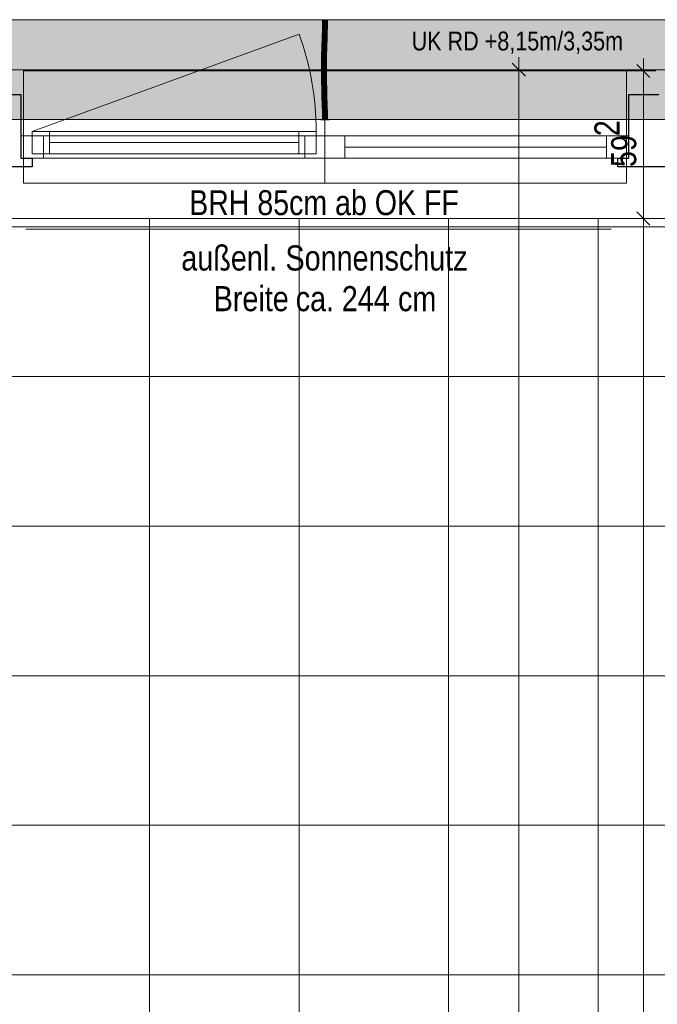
# Model space of a CAD drawing. Extents: x -620 to 300, y 62 to 1107.
# Tile 24 of 256: x -233 to -181, y 302 to 381. Entities that reach past the tile are written whole.
import ezdxf
from ezdxf.lldxf.tags import DXFTag

# ---------------------------------------------------------------- set-up
doc = ezdxf.new("R2010")
doc.units = 0
doc.layers.get('0').update_dxf_attribs({"lineweight": 35})
for name, color, linetype, lineweight, true_color in [('00_Beschriftung UZ', 3, 'Continuous', 13, 0x00ff00), ('30 -33 Aussenwände- 7 Fassade_ Elemente', 7, 'Continuous', 9, 0x00aacc), ('30 -35 Decken- 1 Konstruktion-Träger- Stahlbeton', 7, 'grob-A06G9FRA8I', 13, 0x33aa00), ('70 -72 Beschriftung- 1 Beschriftung allgemein', 7, 'Continuous', 9, 0xff6633), ('70 -76 Bemaßung- 2 Allgemein', 9, 'Continuous', 5, 0x808080), ('E_Leerrohr 20', 7, 'Continuous', 13, 0xcc0099), ('E_Leerrohr 20-Shading', 7, 'Continuous', 13, 0xcc0099)]:
    doc.layers.add(name, color=color, linetype=linetype, lineweight=lineweight, true_color=true_color)
doc.layers.add('60- 61 allgemeine Ausstattung- 4 Terrassen', color=7, linetype='Continuous', lineweight=9)
doc.layers.add('70 -71 Achsen- 1 Gebäudeachsen', color=7, linetype='STRICHPUNKT2-A06G9FR98I', lineweight=18)
doc.layers.add('iwb_Schraffur_Unterzug', color=7, linetype='Continuous', lineweight=5, true_color=0xffffcc, plot=False)
doc.styles.get("Standard").update_dxf_attribs({"font": 'ARIALN.TTF'})
tags = doc.linetypes.add('grob-A06G9FRA8I', pattern=[14, 3, -8, 3]).pattern_tags.tags
tags[8:9] = [DXFTag(74, 4), DXFTag(75, 0), DXFTag(340, '0'), DXFTag(46, 0.0), DXFTag(50, 0.0), DXFTag(44, 0.0), DXFTag(45, 0.0)]
tags[6:7] = [DXFTag(74, 4), DXFTag(75, 0), DXFTag(340, '0'), DXFTag(46, 0.0), DXFTag(50, 0.0), DXFTag(44, 0.0), DXFTag(45, 0.0)]
tags[4:5] = [DXFTag(74, 4), DXFTag(75, 0), DXFTag(340, '0'), DXFTag(46, 0.0), DXFTag(50, 0.0), DXFTag(44, 0.0), DXFTag(45, 0.0)]
tags = doc.linetypes.add('STRICHPUNKT2', pattern=[12.7, 6.35, -3.175, 0, -3.175]).pattern_tags.tags
tags[10:11] = [DXFTag(74, 4), DXFTag(75, 0), DXFTag(340, '0'), DXFTag(46, 0.0), DXFTag(50, 0.0), DXFTag(44, 0.0), DXFTag(45, 0.0)]
tags[8:9] = [DXFTag(74, 4), DXFTag(75, 0), DXFTag(340, '0'), DXFTag(46, 0.0), DXFTag(50, 0.0), DXFTag(44, 0.0), DXFTag(45, 0.0)]
tags[6:7] = [DXFTag(74, 4), DXFTag(75, 0), DXFTag(340, '0'), DXFTag(46, 0.0), DXFTag(50, 0.0), DXFTag(44, 0.0), DXFTag(45, 0.0)]
tags[4:5] = [DXFTag(74, 4), DXFTag(75, 0), DXFTag(340, '0'), DXFTag(46, 0.0), DXFTag(50, 0.0), DXFTag(44, 0.0), DXFTag(45, 0.0)]
tags = doc.linetypes.add('STRICHPUNKT2-A06G9FR98I', pattern=[12.7, 6.35, -3.175, 0, -3.175]).pattern_tags.tags
tags[10:11] = [DXFTag(74, 4), DXFTag(75, 0), DXFTag(340, '0'), DXFTag(46, 0.0), DXFTag(50, 0.0), DXFTag(44, 0.0), DXFTag(45, 0.0)]
tags[8:9] = [DXFTag(74, 4), DXFTag(75, 0), DXFTag(340, '0'), DXFTag(46, 0.0), DXFTag(50, 0.0), DXFTag(44, 0.0), DXFTag(45, 0.0)]
tags[6:7] = [DXFTag(74, 4), DXFTag(75, 0), DXFTag(340, '0'), DXFTag(46, 0.0), DXFTag(50, 0.0), DXFTag(44, 0.0), DXFTag(45, 0.0)]
tags[4:5] = [DXFTag(74, 4), DXFTag(75, 0), DXFTag(340, '0'), DXFTag(46, 0.0), DXFTag(50, 0.0), DXFTag(44, 0.0), DXFTag(45, 0.0)]

# ---------------------------------------------------------------- blocks, each defined once
blk = doc.blocks.new('Shading-A06G9FP18I', base_point=(-207.937, 378.149))
at = {"layer": 'E_Leerrohr 20-Shading', "color": 223, "true_color": 0xc67fb4}
for points in [[(-208.218, 381.053), (-208.277, 381.053), (-208.224, 380.33), (-208.283, 380.331)], [(-207.877, 381.053), (-207.935, 381.053), (-207.883, 380.325), (-207.941, 380.326)], [(-208.224, 380.33), (-208.283, 380.331), (-208.241, 379.607), (-208.298, 379.608)], [(-208.24, 379.607), (-208.224, 380.33), (-208.241, 379.607)], [(-207.887, 380.325), (-207.941, 380.326), (-207.913, 379.599), (-207.957, 379.6)], [(-207.898, 379.599), (-207.883, 380.325), (-207.913, 379.599), (-207.887, 380.325)], [(-208.241, 379.607), (-208.298, 379.608), (-208.264, 378.883), (-208.318, 378.884)], [(-208.264, 378.883), (-208.26, 378.882), (-208.241, 379.607), (-208.24, 379.607)], [(-208.26, 378.882), (-208.259, 378.882), (-208.24, 379.607)], [(-207.938, 379.6), (-207.957, 379.6), (-207.963, 378.874), (-207.976, 378.875)], [(-207.947, 378.874), (-207.913, 379.599), (-207.963, 378.874), (-207.938, 379.6)], [(-207.918, 378.873), (-207.898, 379.599), (-207.947, 378.874), (-207.913, 379.599)], [(-208.337, 378.158), (-208.272, 378.608), (-208.318, 378.884), (-208.264, 378.883)], [(-208.288, 378.157), (-208.282, 378.287), (-208.337, 378.158), (-208.272, 378.608)], [(-208.278, 378.157), (-208.265, 378.656), (-208.288, 378.157)], [(-208.272, 378.608), (-208.282, 378.287), (-208.266, 378.647), (-208.268, 378.592)], [(-208.264, 378.883), (-208.272, 378.608), (-208.26, 378.882), (-208.266, 378.647)], [(-208.268, 378.592), (-208.265, 378.656), (-208.266, 378.647)], [(-208.266, 378.647), (-208.265, 378.656), (-208.26, 378.882), (-208.259, 378.882)], [(-207.963, 378.874), (-207.976, 378.875), (-207.988, 378.15), (-207.995, 378.151)], [(-207.98, 378.15), (-207.947, 378.874), (-207.988, 378.15), (-207.963, 378.874)], [(-207.937, 378.149), (-207.918, 378.873), (-207.98, 378.15), (-207.947, 378.874)], [(-208.288, 378.157), (-208.337, 378.158), (-208.311, 377.431), (-208.35, 377.431)], [(-208.292, 377.431), (-208.278, 378.157), (-208.311, 377.431), (-208.288, 378.157)], [(-208.006, 377.427), (-207.988, 378.15), (-208.009, 377.427), (-207.993, 378.151)], [(-207.993, 378.151), (-207.995, 378.151), (-208.009, 377.427)], [(-208.003, 377.427), (-207.98, 378.15), (-208.006, 377.427), (-207.988, 378.15)], [(-208.003, 377.427), (-208.002, 377.427), (-207.992, 377.755)], [(-208.002, 377.427), (-207.98, 378.15), (-207.992, 377.755)], [(-208.002, 377.427), (-207.95, 377.427), (-207.98, 378.15), (-207.937, 378.149)], [(-208.316, 376.704), (-208.313, 377.07), (-208.354, 376.704), (-208.352, 377.07)], [(-208.316, 376.704), (-208.354, 376.704), (-208.303, 376.093), (-208.346, 376.092)], [(-208.313, 377.07), (-208.311, 377.431), (-208.352, 377.07), (-208.35, 377.431)], [(-208.295, 376.704), (-208.292, 377.431), (-208.316, 376.704), (-208.311, 377.431)], [(-208.287, 376.093), (-208.295, 376.704), (-208.303, 376.093), (-208.316, 376.704)], [(-208.008, 376.705), (-208.005, 377.064), (-208.012, 376.705), (-208.011, 377.065)], [(-208.008, 376.705), (-208.012, 376.705), (-207.995, 376.099), (-208.004, 376.099)], [(-208.011, 377.065), (-208.009, 377.065), (-208.009, 377.427), (-208.006, 377.427)], [(-208.009, 377.065), (-208.005, 377.064), (-208.006, 377.427), (-208.003, 377.427)], [(-208.008, 376.705), (-207.954, 376.705), (-208.005, 377.064), (-207.952, 377.064)], [(-207.946, 376.1), (-207.954, 376.705), (-207.995, 376.099), (-208.008, 376.705)], [(-208.005, 377.064), (-207.952, 377.064), (-208.002, 377.427), (-207.95, 377.427)], [(-208.005, 377.064), (-208.002, 377.427), (-208.005, 377.138)], [(-208.002, 377.427), (-208.003, 377.427), (-208.005, 377.138)], [(-208.303, 376.093), (-208.346, 376.092), (-208.277, 375.483), (-208.331, 375.482)], [(-208.272, 375.484), (-208.287, 376.093), (-208.277, 375.483), (-208.303, 376.093)], [(-207.969, 375.492), (-207.995, 376.099), (-207.989, 375.491), (-208.004, 376.099)], [(-208.004, 376.099), (-208.004, 376.099), (-207.989, 375.491)], [(-207.931, 375.493), (-207.946, 376.1), (-207.969, 375.492), (-207.995, 376.099)], [(-208.331, 375.482), (-208.31, 375.314), (-208.277, 375.483), (-208.269, 375.315)], [(-208.31, 375.314), (-208.331, 375.482), (-208.326, 375.314)], [(-208.313, 374.873), (-208.254, 374.875), (-208.326, 375.314), (-208.31, 375.314)], [(-208.31, 375.314), (-208.254, 374.875), (-208.269, 375.315), (-208.265, 375.245)], [(-208.265, 375.245), (-208.272, 375.484), (-208.277, 375.483)], [(-207.984, 375.317), (-207.96, 375.317), (-207.989, 375.491), (-207.969, 375.492)], [(-207.971, 374.883), (-207.938, 374.884), (-207.984, 375.317), (-207.96, 375.317)], [(-207.96, 375.317), (-207.926, 375.318), (-207.969, 375.492), (-207.931, 375.493)], [(-207.938, 374.884), (-207.913, 374.885), (-207.96, 375.317), (-207.926, 375.318)], [(-208.254, 374.875), (-208.313, 374.873), (-208.236, 374.267), (-208.295, 374.265)], [(-207.938, 374.884), (-207.971, 374.883), (-207.908, 374.275), (-207.954, 374.274)], [(-207.895, 374.275), (-207.913, 374.885), (-207.908, 374.275), (-207.938, 374.884)], [(-208.237, 374.267), (-208.295, 374.265), (-208.224, 373.66), (-208.282, 373.659)], [(-208.224, 373.66), (-208.282, 373.659), (-208.222, 373.053), (-208.277, 373.053)], [(-208.223, 373.66), (-208.236, 374.267), (-208.224, 373.66), (-208.237, 374.267)], [(-208.222, 373.053), (-208.22, 373.053), (-208.224, 373.66), (-208.223, 373.66)], [(-208.22, 373.053), (-208.218, 373.053), (-208.223, 373.66)], [(-207.908, 374.275), (-207.954, 374.274), (-207.886, 373.665), (-207.94, 373.664)], [(-207.877, 373.053), (-207.886, 373.665), (-207.935, 373.053), (-207.94, 373.664)], [(-207.882, 373.665), (-207.895, 374.275), (-207.886, 373.665), (-207.908, 374.275)], [(-207.877, 373.053), (-207.882, 373.665), (-207.886, 373.665)]]:
    blk.add_solid(points, dxfattribs=at)
at = {"layer": 'E_Leerrohr 20-Shading', "color": 231, "true_color": 0xe17fc9}
for points in [[(-208.077, 381.053), (-208.218, 381.053), (-208.083, 380.328), (-208.224, 380.33)], [(-208.077, 381.053), (-208.083, 380.328), (-208.078, 380.328)], [(-208.078, 380.328), (-208.072, 380.328), (-208.077, 381.053)], [(-208.072, 380.328), (-207.941, 380.326), (-208.077, 381.053), (-207.935, 381.053)], [(-208.179, 380.33), (-208.224, 380.33), (-208.176, 379.605), (-208.24, 379.607)], [(-208.098, 379.603), (-208.083, 380.328), (-208.176, 379.605), (-208.179, 380.33)], [(-208.083, 380.328), (-208.098, 379.603), (-208.094, 379.603)], [(-208.094, 379.603), (-208.083, 379.603), (-208.083, 380.328), (-208.078, 380.328)], [(-208.078, 380.328), (-208.083, 379.603), (-208.072, 380.328), (-208.061, 379.603)], [(-208.061, 379.603), (-207.957, 379.6), (-208.072, 380.328), (-207.941, 380.326)], [(-208.176, 379.605), (-208.24, 379.607), (-208.175, 378.88), (-208.259, 378.882)], [(-208.175, 378.88), (-208.131, 378.879), (-208.176, 379.605), (-208.12, 379.604)], [(-208.131, 378.879), (-208.118, 378.879), (-208.12, 379.604), (-208.098, 379.603)], [(-208.098, 379.603), (-208.118, 378.879), (-208.116, 378.879)], [(-208.106, 378.878), (-208.094, 379.603), (-208.116, 378.879), (-208.098, 379.603)], [(-208.106, 378.878), (-208.089, 378.878), (-208.094, 379.603), (-208.083, 379.603)], [(-208.083, 379.603), (-208.089, 378.878), (-208.061, 379.603), (-208.047, 378.877)], [(-208.047, 378.877), (-207.976, 378.875), (-208.061, 379.603), (-207.957, 379.6)], [(-208.265, 378.656), (-208.278, 378.157), (-208.256, 378.156)], [(-208.265, 378.656), (-208.174, 378.299), (-208.259, 378.882), (-208.175, 378.88)], [(-208.256, 378.156), (-208.174, 378.155), (-208.265, 378.656), (-208.174, 378.299)], [(-208.175, 378.88), (-208.174, 378.299), (-208.131, 378.879), (-208.142, 378.173)], [(-208.174, 378.299), (-208.174, 378.155), (-208.142, 378.173), (-208.142, 378.154)], [(-208.142, 378.173), (-208.137, 378.154), (-208.131, 378.879), (-208.118, 378.879)], [(-208.116, 378.879), (-208.118, 378.879), (-208.133, 378.154), (-208.137, 378.154)], [(-208.119, 378.153), (-208.106, 378.878), (-208.133, 378.154), (-208.116, 378.879)], [(-208.119, 378.153), (-208.094, 378.153), (-208.106, 378.878), (-208.089, 378.878)], [(-208.089, 378.878), (-208.094, 378.153), (-208.047, 378.877), (-208.034, 378.152)], [(-208.034, 378.152), (-207.995, 378.151), (-208.047, 378.877), (-207.976, 378.875)], [(-208.256, 378.156), (-208.278, 378.157), (-208.246, 377.43), (-208.292, 377.431)], [(-208.246, 377.43), (-208.169, 377.429), (-208.256, 378.156), (-208.174, 378.155)], [(-208.174, 378.155), (-208.169, 377.429), (-208.142, 378.154), (-208.15, 377.429)], [(-208.15, 377.429), (-208.137, 378.154), (-208.142, 378.154)], [(-208.133, 378.154), (-208.137, 378.154), (-208.147, 377.429), (-208.15, 377.429)], [(-208.129, 377.429), (-208.119, 378.153), (-208.147, 377.429), (-208.133, 378.154)], [(-208.142, 378.154), (-208.137, 378.154), (-208.142, 378.173)], [(-208.129, 377.429), (-208.098, 377.428), (-208.119, 378.153), (-208.094, 378.153)], [(-208.094, 378.153), (-208.098, 377.428), (-208.034, 378.152), (-208.024, 377.428)], [(-208.034, 378.152), (-208.024, 377.428), (-207.996, 378.151), (-208.017, 377.428)], [(-208.017, 377.428), (-208.009, 377.427), (-207.996, 378.151), (-207.995, 378.151)], [(-208.246, 377.43), (-208.292, 377.431), (-208.244, 376.704), (-208.295, 376.704)], [(-208.244, 376.704), (-208.295, 376.704), (-208.25, 376.094), (-208.287, 376.093)], [(-208.25, 376.094), (-208.147, 376.096), (-208.244, 376.704), (-208.16, 376.704)], [(-208.246, 377.43), (-208.245, 377.069), (-208.169, 377.429), (-208.165, 377.068)], [(-208.245, 377.069), (-208.244, 376.704), (-208.165, 377.068), (-208.16, 376.704)], [(-208.169, 377.429), (-208.165, 377.068), (-208.15, 377.429), (-208.152, 377.067)], [(-208.161, 377.068), (-208.165, 377.068), (-208.157, 376.704), (-208.16, 376.704)], [(-208.152, 377.067), (-208.161, 377.068), (-208.154, 376.704), (-208.157, 376.704)], [(-208.16, 376.704), (-208.147, 376.096), (-208.157, 376.704), (-208.146, 376.096)], [(-208.146, 376.096), (-208.154, 376.704), (-208.157, 376.704)], [(-208.134, 376.704), (-208.152, 377.067), (-208.154, 376.704)], [(-208.134, 376.704), (-208.154, 376.704), (-208.132, 376.096), (-208.146, 376.096)], [(-208.152, 377.067), (-208.131, 377.067), (-208.147, 377.429), (-208.129, 377.429)], [(-208.147, 377.429), (-208.15, 377.429), (-208.152, 377.067)], [(-208.152, 377.067), (-208.134, 376.704), (-208.131, 377.067)], [(-208.132, 376.901), (-208.134, 376.704), (-208.099, 376.901), (-208.099, 376.705)], [(-208.132, 376.096), (-208.097, 376.097), (-208.134, 376.704), (-208.099, 376.705)], [(-208.129, 377.429), (-208.132, 376.901), (-208.098, 377.428), (-208.099, 376.901)], [(-208.024, 377.428), (-208.098, 377.428), (-208.025, 376.705), (-208.099, 376.705)], [(-208.025, 376.705), (-208.099, 376.705), (-208.04, 376.098), (-208.097, 376.097)], [(-208.037, 376.098), (-208.022, 376.705), (-208.04, 376.098), (-208.025, 376.705)], [(-208.022, 376.705), (-208.037, 376.098), (-208.023, 376.568)], [(-208.012, 376.705), (-208.023, 376.569), (-208.017, 376.098), (-208.028, 376.098)], [(-208.024, 377.428), (-208.025, 376.705), (-208.022, 376.809)], [(-208.025, 376.705), (-208.022, 376.705), (-208.022, 376.809)], [(-208.017, 377.428), (-208.024, 377.428), (-208.02, 377.324)], [(-208.02, 377.324), (-208.024, 377.428), (-208.024, 377.221)], [(-208.011, 377.065), (-208.02, 377.324), (-208.022, 376.705), (-208.024, 377.221)], [(-208.022, 376.705), (-208.023, 376.569), (-208.019, 376.705)], [(-208.023, 376.569), (-208.012, 376.705), (-208.019, 376.705)], [(-208.011, 377.065), (-208.022, 376.705), (-208.019, 376.705)], [(-208.009, 377.427), (-208.017, 377.428), (-208.011, 377.065), (-208.02, 377.324)], [(-208.015, 376.902), (-208.019, 376.705), (-208.011, 376.902), (-208.012, 376.705)], [(-208.012, 376.705), (-208.017, 376.098), (-208.004, 376.099)], [(-208.011, 377.065), (-208.015, 376.902), (-208.011, 376.902)], [(-208.25, 376.094), (-208.287, 376.093), (-208.26, 375.484), (-208.272, 375.484)], [(-208.26, 375.484), (-208.131, 375.487), (-208.25, 376.094), (-208.147, 376.096)], [(-208.131, 375.487), (-208.146, 376.096), (-208.147, 376.096)], [(-208.132, 376.096), (-208.146, 376.096), (-208.128, 375.487), (-208.131, 375.487)], [(-208.128, 375.487), (-208.092, 375.488), (-208.132, 376.096), (-208.097, 376.097)], [(-208.037, 376.098), (-208.097, 376.097), (-208.055, 375.489), (-208.092, 375.488)], [(-208.028, 376.098), (-208.037, 376.098), (-208.038, 375.49), (-208.055, 375.489)], [(-208.028, 376.098), (-208.038, 375.49), (-208.017, 376.098), (-208.023, 375.49)], [(-208.037, 376.098), (-208.028, 376.098), (-208.023, 376.568)], [(-208.017, 376.098), (-208.023, 375.49), (-208.004, 376.099), (-207.998, 375.491)], [(-207.998, 375.491), (-207.989, 375.491), (-208.004, 376.099)], [(-208.26, 375.484), (-208.272, 375.484), (-208.265, 375.245)], [(-208.265, 375.245), (-208.113, 374.879), (-208.264, 375.315), (-208.126, 375.316)], [(-208.113, 374.879), (-208.265, 375.245), (-208.254, 374.875)], [(-208.126, 375.316), (-208.131, 375.487), (-208.264, 375.315), (-208.26, 375.484)], [(-208.128, 375.487), (-208.131, 375.487), (-208.126, 375.316)], [(-208.126, 375.316), (-208.09, 375.216), (-208.128, 375.487), (-208.092, 375.488)], [(-208.113, 374.879), (-208.087, 374.88), (-208.126, 375.316), (-208.09, 375.216)], [(-208.055, 375.489), (-208.092, 375.488), (-208.057, 375.432)], [(-208.057, 375.432), (-208.092, 375.488), (-208.066, 375.149), (-208.09, 375.216)], [(-208.066, 375.149), (-208.09, 375.216), (-208.075, 374.88), (-208.087, 374.88)], [(-208.051, 374.881), (-208.046, 375.094), (-208.075, 374.88), (-208.066, 375.149)], [(-208.046, 375.094), (-208.04, 375.405), (-208.066, 375.149), (-208.057, 375.432)], [(-208.04, 375.405), (-208.038, 375.49), (-208.057, 375.432), (-208.055, 375.489)], [(-208.024, 375.381), (-208.04, 375.405), (-208.028, 375.043), (-208.046, 375.094)], [(-208.023, 375.49), (-208.038, 375.49), (-208.024, 375.381), (-208.04, 375.405)], [(-208.028, 375.043), (-207.993, 374.943), (-208.024, 375.381), (-207.996, 375.336)], [(-208.024, 375.381), (-207.996, 375.336), (-208.023, 375.49), (-207.998, 375.491)], [(-207.996, 375.336), (-207.984, 375.317), (-207.998, 375.491), (-207.989, 375.491)], [(-207.993, 374.943), (-207.991, 374.937), (-207.996, 375.336), (-207.984, 375.317)], [(-207.991, 374.937), (-207.971, 374.883), (-207.984, 375.317)], [(-208.113, 374.879), (-208.254, 374.875), (-208.095, 374.27), (-208.236, 374.267)], [(-208.087, 374.88), (-208.113, 374.879), (-208.082, 374.271), (-208.095, 374.27)], [(-208.075, 374.88), (-208.087, 374.88), (-208.084, 374.569)], [(-208.051, 374.881), (-208.075, 374.88), (-208.082, 374.271), (-208.084, 374.569)], [(-208.051, 374.881), (-208.082, 374.271), (-208.063, 374.271)], [(-208.051, 374.881), (-208.063, 374.271), (-208.03, 374.881), (-208.037, 374.272)], [(-208.028, 375.043), (-208.046, 375.094), (-208.03, 374.881), (-208.051, 374.881)], [(-208.037, 374.272), (-208.001, 374.273), (-208.03, 374.881), (-207.991, 374.882)], [(-208.03, 374.881), (-207.992, 374.882), (-208.028, 375.043), (-207.993, 374.943)], [(-208.001, 374.273), (-207.954, 374.274), (-207.991, 374.882), (-207.971, 374.883)], [(-207.992, 374.882), (-207.991, 374.882), (-207.993, 374.943), (-207.991, 374.937)], [(-207.991, 374.882), (-207.971, 374.883), (-207.991, 374.937)], [(-208.095, 374.27), (-208.236, 374.267), (-208.082, 373.662), (-208.223, 373.66)], [(-208.082, 373.662), (-208.223, 373.66), (-208.077, 373.053), (-208.218, 373.053)], [(-208.078, 373.662), (-208.082, 374.271), (-208.079, 373.662), (-208.095, 374.27)], [(-208.095, 374.27), (-208.095, 374.27), (-208.079, 373.662), (-208.082, 373.662)], [(-208.082, 374.271), (-208.078, 373.662), (-208.063, 374.271), (-208.073, 373.662)], [(-208.078, 373.662), (-208.082, 373.662), (-208.077, 373.053)], [(-208.078, 373.662), (-208.077, 373.053), (-208.073, 373.662)], [(-208.077, 373.053), (-208.018, 373.053), (-208.073, 373.662), (-208.01, 373.663)], [(-208.063, 374.271), (-208.073, 373.662), (-208.037, 374.272), (-208.043, 373.662)], [(-208.043, 373.662), (-208.01, 373.663), (-208.037, 374.272), (-208.001, 374.273)], [(-208.018, 373.053), (-207.935, 373.053), (-208.01, 373.663), (-207.94, 373.664)], [(-208.01, 373.663), (-207.94, 373.664), (-208.001, 374.273), (-207.954, 374.274)]]:
    blk.add_solid(points, dxfattribs=at)
blk = doc.blocks.new('Shading-A06G9FP38I', base_point=(-207.982, 373.841))
at = {"layer": 'E_Leerrohr 20-Shading', "color": 213, "true_color": 0xd67fc0}
for points in [[(-208.077, 373.841), (-208.277, 373.841), (-208.077, 373.053), (-208.277, 373.053)], [(-207.982, 373.841), (-208.077, 373.841), (-207.994, 373.053), (-208.077, 373.053)], [(-207.877, 373.053), (-207.877, 373.841), (-207.994, 373.053), (-207.982, 373.841)], [(-208.077, 373.053), (-208.407, 373.053), (-208.077, 373.041), (-208.407, 373.041)], [(-207.747, 373.053), (-208.077, 373.053), (-207.747, 373.041), (-208.077, 373.041)]]:
    blk.add_solid(points, dxfattribs=at)
blk = doc.blocks.new('Shading-A06G9FP58I', base_point=(-208.077, 381.053))
at = {"layer": 'E_Leerrohr 20-Shading', "color": 213, "true_color": 0xd67fc0}
for points in [[(-208.407, 381.053), (-208.077, 381.053), (-208.407, 381.065), (-208.077, 381.065)], [(-208.277, 380.265), (-208.077, 380.265), (-208.277, 381.053), (-208.077, 381.053)], [(-208.077, 381.053), (-207.747, 381.053), (-208.077, 381.065), (-207.747, 381.065)], [(-208.077, 381.053), (-208.077, 380.265), (-207.877, 381.053), (-207.888, 380.265)], [(-207.888, 380.265), (-207.877, 380.265), (-207.877, 381.053)]]:
    blk.add_solid(points, dxfattribs=at)
blk = doc.blocks.new('Referenz-A06G9FRB8I')
at = {"layer": '00_Beschriftung UZ', "color": 0, "lineweight": 0}
blk.add_solid([(-183.807, 378.383), (-182.475, 381.053), (-181.137, 378.384)], dxfattribs=at)
at = {"layer": '30 -33 Aussenwände- 7 Fassade_ Elemente', "color": 0, "linetype": 'Continuous', "ltscale": 0.13}
for p, q in [((-286.075, 381.053), (-130.075, 381.053)), ((-231.575, 370.303), (-231.575, 372.103)), ((-231.575, 372.103), (-208.775, 372.103)), ((-208.775, 372.103), (-208.775, 370.303)), ((-232.475, 369.953), (-232.475, 371.753)), ((-232.475, 371.753), (-208.075, 371.753)), ((-208.075, 369.953), (-208.075, 371.753)), ((-208.075, 371.753), (-183.675, 371.753)), ((-183.675, 371.753), (-183.675, 369.953)), ((-208.075, 369.953), (-232.475, 369.953)), ((-208.775, 370.303), (-231.575, 370.303)), ((-183.675, 369.953), (-208.075, 369.953)), ((-126.975, 365.113), (-289.175, 365.113))]:
    blk.add_line(p, q, dxfattribs=at)
at = {"layer": '30 -33 Aussenwände- 7 Fassade_ Elemente', "color": 0, "linetype": 'grob-A06G9FRA8I', "ltscale": 0.13}
blk.add_line((-231.575, 372.103), (-210.15, 379.901), dxfattribs=at)
at = {"layer": '30 -33 Aussenwände- 7 Fassade_ Elemente', "color": 0}
for p, q in [((-232.275, 376.953), (-232.275, 371.753)), ((-208.075, 376.953), (-232.275, 376.953)), ((-183.875, 376.953), (-208.075, 376.953)), ((-208.075, 371.753), (-208.075, 376.953)), ((-183.875, 371.753), (-183.875, 376.953)), ((-231.575, 372.103), (-230.175, 372.103)), ((-231.575, 370.303), (-231.575, 372.103)), ((-230.175, 370.303), (-230.175, 372.103)), ((-230.175, 372.103), (-210.175, 372.103)), ((-210.175, 372.103), (-210.175, 370.303)), ((-210.175, 372.103), (-208.775, 372.103)), ((-208.775, 372.103), (-208.775, 370.303)), ((-232.275, 371.753), (-232.275, 369.953)), ((-230.675, 371.753), (-232.275, 371.753)), ((-230.675, 369.953), (-230.675, 371.753)), ((-210.175, 371.203), (-230.175, 371.203)), ((-209.675, 369.953), (-209.675, 371.753)), ((-209.675, 371.753), (-208.075, 371.753)), ((-208.075, 371.753), (-208.075, 369.953)), ((-206.475, 371.753), (-208.075, 371.753)), ((-206.475, 369.953), (-206.475, 371.753)), ((-206.475, 371.753), (-185.475, 371.753)), ((-185.475, 371.753), (-185.475, 369.953)), ((-185.475, 371.753), (-183.875, 371.753)), ((-183.875, 371.753), (-183.875, 369.953)), ((-206.475, 370.853), (-185.475, 370.853)), ((-232.275, 367.953), (-232.275, 369.953)), ((-232.275, 369.953), (-230.675, 369.953)), ((-230.175, 370.303), (-231.575, 370.303)), ((-209.675, 369.953), (-230.675, 369.953)), ((-210.175, 370.303), (-230.175, 370.303)), ((-208.775, 370.303), (-210.175, 370.303)), ((-208.075, 369.953), (-209.675, 369.953)), ((-208.075, 369.953), (-206.475, 369.953)), ((-208.075, 369.953), (-208.075, 367.953)), ((-185.475, 369.953), (-206.475, 369.953)), ((-183.875, 369.953), (-185.475, 369.953)), ((-183.875, 369.953), (-183.875, 367.953)), ((-208.075, 367.953), (-232.275, 367.953)), ((-183.875, 367.953), (-208.075, 367.953))]:
    blk.add_line(p, q, dxfattribs=at)
at = {"layer": '30 -33 Aussenwände- 7 Fassade_ Elemente', "color": 0, "linetype": 'Continuous', "lineweight": -2, "ltscale": 0.25}
for p, q in [((-234.875, 375.053), (-232.475, 375.053)), ((-232.475, 375.053), (-232.475, 369.953)), ((-183.675, 369.953), (-183.675, 375.053)), ((-183.675, 375.053), (-181.275, 375.053)), ((-232.475, 369.953), (-231.575, 369.953)), ((-231.575, 369.953), (-231.575, 369.253)), ((-184.575, 369.253), (-184.575, 369.953)), ((-184.575, 369.953), (-183.675, 369.953)), ((-231.575, 369.253), (-235.775, 369.253)), ((-180.375, 369.253), (-184.575, 369.253))]:
    blk.add_line(p, q, dxfattribs=at)
at = {"layer": '30 -33 Aussenwände- 7 Fassade_ Elemente', "color": 0, "linetype": 'Continuous', "lineweight": 18, "ltscale": 0.18}
for p, q in [((-231.575, 372.103), (-230.175, 372.103)), ((-231.575, 370.303), (-231.575, 372.103)), ((-230.175, 372.103), (-230.175, 370.303)), ((-210.175, 372.103), (-208.775, 372.103)), ((-210.175, 370.303), (-210.175, 372.103)), ((-208.775, 372.103), (-208.775, 370.303)), ((-232.475, 371.753), (-230.675, 371.753)), ((-232.475, 369.953), (-232.475, 371.753)), ((-230.675, 371.753), (-230.675, 369.953)), ((-210.175, 371.203), (-230.175, 371.203)), ((-209.675, 371.753), (-208.075, 371.753)), ((-209.675, 369.953), (-209.675, 371.753)), ((-208.075, 371.753), (-206.475, 371.753)), ((-208.075, 369.953), (-208.075, 371.753)), ((-206.475, 371.753), (-206.475, 369.953)), ((-185.475, 369.953), (-185.475, 371.753)), ((-185.475, 371.753), (-183.675, 371.753)), ((-183.675, 371.753), (-183.675, 369.953)), ((-206.475, 370.853), (-185.475, 370.853)), ((-230.675, 369.953), (-232.475, 369.953)), ((-230.175, 370.303), (-231.575, 370.303)), ((-208.775, 370.303), (-210.175, 370.303)), ((-208.075, 369.953), (-209.675, 369.953)), ((-206.475, 369.953), (-208.075, 369.953)), ((-183.675, 369.953), (-185.475, 369.953))]:
    blk.add_line(p, q, dxfattribs=at)
at = {"layer": '30 -33 Aussenwände- 7 Fassade_ Elemente', "color": 0, "linetype": 'grob-A06G9FRA8I', "ltscale": 0.13}
blk.add_ellipse((-231.575, 372.103), major_axis=(22.8, 0), ratio=1, start_param=0, end_param=0.349066, dxfattribs=at)
at = {"layer": '30 -35 Decken- 1 Konstruktion-Träger- Stahlbeton', "color": 0}
for p, q in [((-451.575, 381.053), (35.425, 381.053)), ((-451.575, 373.053), (35.425, 373.053))]:
    blk.add_line(p, q, dxfattribs=at)
at = {"layer": '60- 61 allgemeine Ausstattung- 4 Terrassen', "color": 0}
for p, q in [((27.485, 365.113), (-286.141, 365.113)), ((-222.155, 206.653), (-222.155, 365.113)), ((-210.155, 206.653), (-210.155, 365.113)), ((-198.155, 206.653), (-198.155, 365.113)), ((-186.155, 206.653), (-186.155, 365.113)), ((-286.141, 364.453), (27.485, 364.453)), ((-286.141, 352.453), (27.485, 352.453)), ((-286.141, 340.453), (27.485, 340.453)), ((-286.141, 328.453), (-138.155, 328.453)), ((-286.141, 316.453), (-138.156, 316.453)), ((-286.141, 304.453), (-138.157, 304.453))]:
    blk.add_line(p, q, dxfattribs=at)
at = {"layer": '70 -71 Achsen- 1 Gebäudeachsen', "color": 0, "linetype": 'STRICHPUNKT2-A06G9FR98I', "ltscale": 0.18}
blk.add_line((-538.628, 377.053), (75.968, 377.053), dxfattribs=at)
at = {"layer": '70 -72 Beschriftung- 1 Beschriftung allgemein', "color": 0, "linetype": 'Continuous', "ltscale": 0.13}
blk.add_line((-232.093, 364.261), (-185.093, 364.261), dxfattribs=at)
at = {"layer": '70 -76 Bemaßung- 2 Allgemein', "color": 0, "linetype": 'Continuous', "lineweight": 20, "ltscale": 0.2}
for p, q in [((-193.046, 377.584), (-191.985, 376.523)), ((-183.046, 377.484), (-181.985, 376.423)), ((-183.046, 365.644), (-181.985, 364.583)), ((-181.985, 364.583), (-183.046, 365.644))]:
    blk.add_line(p, q, dxfattribs=at)
at = {"layer": '70 -76 Bemaßung- 2 Allgemein', "color": 0, "linetype": 'Continuous', "ltscale": 0.13}
for p, q in [((-192.515, 378.053), (-192.515, 375.993)), ((-182.515, 377.953), (-182.515, 375.893)), ((-190.015, 377.053), (-193.515, 377.053)), ((-185.015, 376.953), (-181.515, 376.953)), ((-192.515, 213.114), (-192.515, 375.993)), ((-182.515, 366.174), (-182.515, 375.893)), ((-182.515, 364.113), (-182.515, 366.174)), ((-182.515, 366.113), (-182.515, 364.053)), ((-185.015, 365.113), (-181.515, 365.113)), ((-185.015, 365.113), (-181.515, 365.113)), ((-182.515, 213.114), (-182.515, 364.053))]:
    blk.add_line(p, q, dxfattribs=at)
at = {"layer": '00_Beschriftung UZ', "color": 0, "linetype": 'Continuous', "ltscale": 0.13, "insert": (-201.115, 380.11), "char_height": 1.51033, "attachment_point": 1}
blk.add_mtext('{\\fArial Narrow;UK RD +8,15m/3,35m}', dxfattribs=at)
at = {"layer": '30 -33 Aussenwände- 7 Fassade_ Elemente', "color": 0, "linetype": 'ByBlock', "ltscale": 0.13, "insert": (-218.971, 367.391), "char_height": 2, "attachment_point": 1}
blk.add_mtext('{\\fArial Narrow;BRH 85cm ab OK FF}', dxfattribs=at)
at = {"layer": '70 -72 Beschriftung- 1 Beschriftung allgemein', "color": 0, "linetype": 'Continuous', "ltscale": 0.13, "char_height": 2.01377, "attachment_point": 1}
for s, insert in [('{\\fArial Narrow;außenl.}', (-219.601, 362.961)), ('{\\fArial Narrow;Sonnenschutz}', (-211.241, 362.961)), ('{\\fArial Narrow;Breite}', (-217.004, 359.699)), ('{\\fArial Narrow;244}', (-206.723, 359.699)), ('{\\fArial Narrow;ca.}', (-210.418, 359.699)), ('{\\fArial Narrow;cm}', (-202.209, 359.699))]:
    blk.add_mtext(s, dxfattribs=dict(at, insert=insert))
at = {"layer": '70 -76 Bemaßung- 2 Allgemein', "color": 0, "linetype": 'Continuous', "ltscale": 0.13, "char_height": 2.01377, "attachment_point": 1, "rotation": 90}
for s, insert in [('{\\fArial Narrow;2}', (-186.445, 371.721)), ('{\\fArial Narrow;59}', (-185.102, 369.248))]:
    blk.add_mtext(s, dxfattribs=dict(at, insert=insert))
blk = doc.blocks.new('Referenz-A06G9FRD8I')
at = {"layer": 'iwb_Schraffur_Unterzug', "linetype": 'Continuous', "ltscale": 0.13}
for points in [[(-451.575, 381.053), (75.968, 381.053), (75.968, 376.755)], [(-451.575, 381.053), (75.968, 376.755), (75.968, 373.053)], [(-451.575, 381.053), (75.968, 373.053), (-451.575, 373.053)]]:
    blk.add_solid(points, dxfattribs=at)
blk = doc.blocks.new('Flexrohr-A06G9FXD8I')
at = {"color": 0, "linetype": 'ByBlock', "lineweight": -2, "ltscale": 0.13}
for p, q in [((-208.277, 381.053), (-208.283, 380.331)), ((-208.277, 381.053), (-207.877, 381.053)), ((-208.268, 380.655), (-207.892, 380.652)), ((-207.877, 381.053), (-207.883, 380.325)), ((-208.283, 380.331), (-208.298, 379.608)), ((-208.281, 379.857), (-207.905, 379.849)), ((-208.272, 380.256), (-207.896, 380.25)), ((-207.883, 380.325), (-207.898, 379.599)), ((-208.298, 379.608), (-208.318, 378.884)), ((-208.301, 379.058), (-207.925, 379.049)), ((-208.29, 379.458), (-207.914, 379.449)), ((-207.898, 379.599), (-207.918, 378.873)), ((-208.318, 378.884), (-208.337, 378.158)), ((-208.312, 378.658), (-207.936, 378.649)), ((-207.918, 378.873), (-207.937, 378.149)), ((-208.337, 378.158), (-208.35, 377.431)), ((-208.33, 377.857), (-207.954, 377.851)), ((-208.322, 378.258), (-207.946, 378.249)), ((-207.937, 378.149), (-207.95, 377.427)), ((-208.35, 377.431), (-208.354, 376.704)), ((-208.354, 376.704), (-208.346, 376.092)), ((-208.34, 377.055), (-207.964, 377.053)), ((-208.338, 377.456), (-207.962, 377.452)), ((-207.95, 377.427), (-207.954, 376.705)), ((-207.954, 376.705), (-207.946, 376.1)), ((-208.346, 376.092), (-208.331, 375.482)), ((-208.341, 376.653), (-207.965, 376.655)), ((-208.336, 376.251), (-207.96, 376.257)), ((-207.946, 376.1), (-207.931, 375.493)), ((-208.331, 375.482), (-208.313, 374.873)), ((-208.328, 375.85), (-207.952, 375.858)), ((-208.318, 375.449), (-207.942, 375.459)), ((-207.931, 375.493), (-207.913, 374.885)), ((-208.313, 374.873), (-208.295, 374.265)), ((-208.306, 375.049), (-207.93, 375.06)), ((-208.294, 374.649), (-207.918, 374.66)), ((-207.913, 374.885), (-207.895, 374.275)), ((-208.295, 374.265), (-208.282, 373.659)), ((-208.283, 374.25), (-207.907, 374.259)), ((-208.282, 373.659), (-208.277, 373.053)), ((-208.274, 373.851), (-207.898, 373.858)), ((-207.895, 374.275), (-207.882, 373.665)), ((-207.882, 373.665), (-207.877, 373.053)), ((-208.277, 373.053), (-207.877, 373.053)), ((-208.268, 373.453), (-207.892, 373.457)), ((-208.265, 373.055), (-207.889, 373.055))]:
    blk.add_line(p, q, dxfattribs=at)
blk = doc.blocks.new('Enddeckel-A06G9FXP8I')
at = {"color": 0, "linetype": 'ByBlock', "lineweight": -2, "ltscale": 0.13}
for p, q in [((-208.277, 373.841), (-208.277, 373.053)), ((-208.159, 373.841), (-208.277, 373.841)), ((-207.994, 373.841), (-208.159, 373.841)), ((-207.877, 373.841), (-207.994, 373.841)), ((-207.877, 373.053), (-207.877, 373.841)), ((-208.407, 373.053), (-208.407, 373.041)), ((-208.213, 373.053), (-208.407, 373.053)), ((-208.213, 373.041), (-208.407, 373.041)), ((-208.159, 373.053), (-208.277, 373.053)), ((-207.94, 373.053), (-208.213, 373.053)), ((-207.94, 373.041), (-208.213, 373.041)), ((-207.994, 373.053), (-208.159, 373.053)), ((-207.877, 373.053), (-207.994, 373.053)), ((-207.747, 373.053), (-207.94, 373.053)), ((-207.747, 373.041), (-207.94, 373.041)), ((-207.747, 373.041), (-207.747, 373.053))]:
    blk.add_line(p, q, dxfattribs=at)
at = {"color": 0, "linetype": 'STRICHPUNKT2', "lineweight": 5, "ltscale": 0.13}
blk.add_line((-208.077, 373.053), (-208.077, 373.841), dxfattribs=at)
blk = doc.blocks.new('Enddeckel-A06G9FXV8I')
at = {"color": 0, "linetype": 'ByBlock', "lineweight": -2, "ltscale": 0.13}
for p, q in [((-208.407, 381.065), (-208.407, 381.053)), ((-208.407, 381.065), (-208.213, 381.065)), ((-208.407, 381.053), (-208.213, 381.053)), ((-208.277, 381.053), (-208.277, 380.265)), ((-208.277, 381.053), (-208.159, 381.053)), ((-208.213, 381.065), (-207.94, 381.065)), ((-208.213, 381.053), (-207.94, 381.053)), ((-208.159, 381.053), (-207.994, 381.053)), ((-207.994, 381.053), (-207.877, 381.053)), ((-207.94, 381.065), (-207.747, 381.065)), ((-207.94, 381.053), (-207.747, 381.053)), ((-207.877, 380.265), (-207.877, 381.053)), ((-207.747, 381.053), (-207.747, 381.065)), ((-208.277, 380.265), (-208.159, 380.265)), ((-208.159, 380.265), (-207.994, 380.265)), ((-207.994, 380.265), (-207.877, 380.265))]:
    blk.add_line(p, q, dxfattribs=at)
at = {"color": 0, "linetype": 'STRICHPUNKT2', "lineweight": 5, "ltscale": 0.13}
blk.add_line((-208.077, 381.053), (-208.077, 380.265), dxfattribs=at)

msp = doc.modelspace()

# ---------------------------------------------------------------- block references
at = {"color": 8, "lineweight": 25, "ltscale": 0.25, "true_color": 0x808080}
for name in ['Referenz-A06G9FRB8I', 'Referenz-A06G9FRD8I']:
    msp.add_blockref(name, (0, 0), dxfattribs=at)
at = {"layer": 'E_Leerrohr 20'}
for name, p in [('Shading-A06G9FP58I', (-208.077, 381.053)), ('Shading-A06G9FP18I', (-207.937, 378.149)), ('Shading-A06G9FP38I', (-207.982, 373.841))]:
    msp.add_blockref(name, p, dxfattribs=at)
at = {"layer": 'E_Leerrohr 20', "ltscale": 0.13}
for name in ['Enddeckel-A06G9FXV8I', 'Flexrohr-A06G9FXD8I', 'Enddeckel-A06G9FXP8I']:
    msp.add_blockref(name, (0, 0), dxfattribs=at)

doc.saveas('drawing.dxf')
